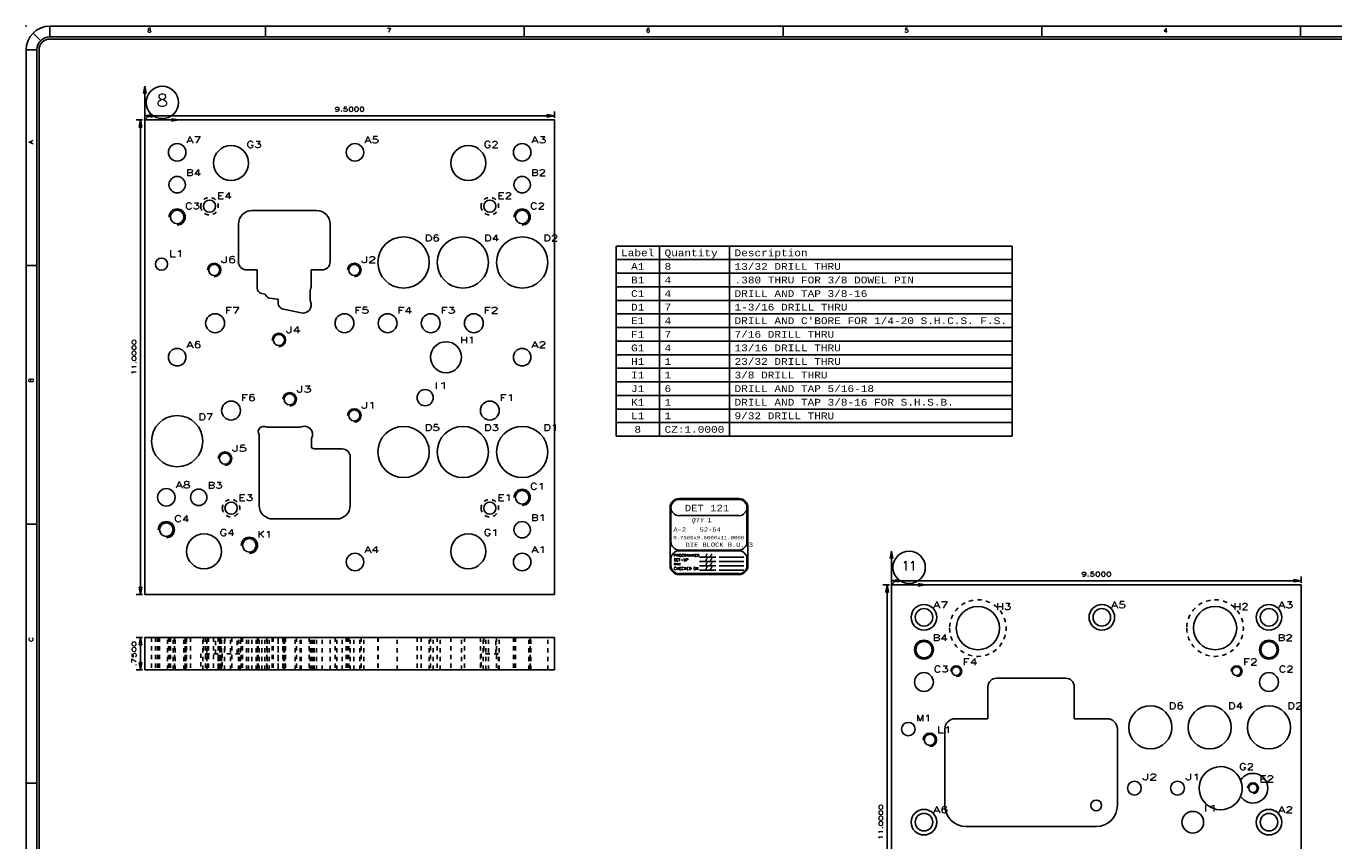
# Model space of a CAD drawing. Header units: inches. Extents: x 3 to 289, y 4 to 291.
# Tile 233 of 256: x 15 to 45, y 150 to 168. Entities that reach past the tile are written whole.
import ezdxf
from ezdxf.enums import TextEntityAlignment as Align

# ---------------------------------------------------------------- set-up
doc = ezdxf.new("R2010")
doc.units = ezdxf.units.IN
doc.header["$LTSCALE"] = 0.5
doc.header["$MEASUREMENT"] = 0
doc.linetypes.add('HIDDEN', pattern=[0.225, 0.15, -0.075])
for name, color, linetype in [('DBU', 7, 'Continuous'), ('DIE', 7, 'Continuous'), ('MFB', 7, 'Continuous'), ('PLOTVIEW1', 7, 'Continuous')]:
    doc.layers.add(name, color=color, linetype=linetype)
doc.styles.add('VERO0-Simplex', font='simplex_.ttf')
doc.styles.add('VERO2-Courier New', font='cour.ttf')
doc.styles.add('VERO3-RomanS', font='romans__.ttf')
doc.styles.add('VERO5-RomanD', font='romand__.ttf')
doc.styles.add('VERO8-Courier New', font='couri.ttf')
doc.styles.add('VERO9-Courier New', font='cour.ttf')

# ---------------------------------------------------------------- blocks, each defined once
blk = doc.blocks.new('ArrowheadClosed')
at = {"color": 0}
for p, q in [((0, 0), (-1, 0.18)), ((-1, 0.18), (-1, -0.18)), ((-1, -0.18), (0, 0))]:
    blk.add_line(p, q, dxfattribs=at)
blk = doc.blocks.new('ArrowheadOpen')
at = {"color": 0}
for q in [(-1, 0.18), (-1, -0.18), (-1, 0)]:
    blk.add_line((0, 0), q, dxfattribs=at)

msp = doc.modelspace()

# ---------------------------------------------------------------- linework, layer by layer
at = {"layer": 'DBU', "color": 95, "linetype": 'Continuous'}
msp.add_line((17.376, 166.314), (17.376, 167.101), dxfattribs=at)
at = {"layer": 'DBU', "color": 56, "linetype": 'Continuous'}
for p, q in [((17.376, 166.314), (17.518, 166.456)), ((28.302, 158.982), (28.302, 163.392)), ((28.302, 163.392), (37.485, 163.392)), ((29.309, 158.982), (29.309, 163.392)), ((30.931, 158.982), (30.931, 163.392)), ((37.485, 158.982), (37.485, 163.392)), ((37.485, 163.392), (37.485, 158.982)), ((28.302, 163.077), (37.485, 163.077)), ((28.302, 162.762), (37.485, 162.762)), ((28.302, 162.447), (37.485, 162.447)), ((28.302, 162.132), (37.485, 162.132)), ((28.302, 161.817), (37.485, 161.817)), ((28.302, 161.502), (37.485, 161.502)), ((28.302, 161.187), (37.485, 161.187)), ((28.302, 160.872), (37.485, 160.872)), ((28.302, 160.557), (37.485, 160.557)), ((28.302, 160.242), (37.485, 160.242)), ((28.302, 159.927), (37.485, 159.927)), ((28.302, 159.612), (37.485, 159.612)), ((28.302, 159.297), (37.485, 159.297)), ((28.302, 158.982), (37.485, 158.982)), ((34.692, 155.532), (34.834, 155.674))]:
    msp.add_line(p, q, dxfattribs=at)
at = {"layer": 'DBU', "color": 230, "linetype": 'Continuous'}
msp.add_line((17.376, 166.314), (18.163, 166.314), dxfattribs=at)
at = {"layer": 'DBU', "color": 56, "linetype": 'Continuous'}
for centre in [(17.783, 166.721), (35.099, 155.94)]:
    msp.add_circle(centre, 0.375, dxfattribs=at)
at = {"layer": 'DBU', "color": 142, "linetype": 'Continuous'}
msp.add_point((17.376, 166.314), dxfattribs=at)
at = {"layer": 'DIE', "color": 56, "linetype": 'Continuous'}
for p, q in [((17.376, 166.364), (17.376, 166.514)), ((26.876, 166.364), (26.876, 166.514)), ((17.326, 166.314), (17.176, 166.314)), ((17.276, 155.314), (17.276, 166.314)), ((17.376, 166.414), (26.876, 166.414)), ((34.692, 155.582), (34.692, 155.732)), ((34.692, 155.632), (44.192, 155.632)), ((44.192, 155.582), (44.192, 155.732)), ((17.326, 155.314), (17.176, 155.314)), ((34.642, 155.532), (34.492, 155.532)), ((34.592, 144.532), (34.592, 155.532)), ((17.326, 154.314), (17.176, 154.314)), ((17.276, 153.564), (17.276, 154.314)), ((17.326, 153.564), (17.176, 153.564))]:
    msp.add_line(p, q, dxfattribs=at)
at = {"layer": 'DIE', "color": 9, "linetype": 'Continuous'}
for p, q in [((17.376, 155.314), (17.376, 166.314)), ((17.376, 166.314), (26.876, 166.314)), ((26.876, 166.314), (26.876, 155.314)), ((21.36, 164.212), (19.86, 164.212)), ((19.547, 163.9), (19.547, 163.025)), ((21.672, 163.025), (21.672, 163.9)), ((19.735, 162.837), (19.985, 162.837)), ((19.985, 162.837), (19.985, 162.415)), ((21.235, 162.497), (21.235, 162.837)), ((21.235, 162.837), (21.485, 162.837)), ((20.088, 162.292), (20.161, 162.279)), ((20.161, 162.279), (20.211, 162.214)), ((21.21, 162.363), (21.21, 162.139)), ((20.26, 162.185), (20.46, 162.157)), ((20.588, 161.928), (21.004, 161.841)), ((20.202, 159.189), (20.982, 159.189)), ((20.028, 157.376), (20.028, 159.015)), ((21.238, 158.933), (21.238, 158.751)), ((21.301, 158.689), (21.951, 158.689)), ((22.138, 158.501), (22.138, 157.376)), ((21.826, 157.064), (20.341, 157.064)), ((26.876, 155.314), (17.376, 155.314)), ((34.692, 144.532), (34.692, 155.532)), ((34.692, 155.532), (44.192, 155.532)), ((44.192, 155.532), (44.192, 144.532)), ((26.876, 154.314), (17.376, 154.314)), ((17.376, 154.314), (17.376, 153.564)), ((26.876, 154.314), (26.876, 153.564)), ((17.376, 153.564), (26.876, 153.564)), ((36.924, 153.171), (36.924, 152.431)), ((38.728, 153.371), (37.124, 153.371)), ((38.928, 152.431), (38.928, 153.171)), ((36.166, 152.431), (36.924, 152.431)), ((38.928, 152.431), (39.686, 152.431)), ((35.926, 150.421), (35.926, 152.191)), ((39.926, 152.191), (39.926, 150.421)), ((39.436, 149.931), (36.416, 149.931))]:
    msp.add_line(p, q, dxfattribs=at)
at = {"layer": 'DIE', "color": 95, "linetype": 'Continuous'}
msp.add_line((34.692, 155.532), (34.692, 156.32), dxfattribs=at)
at = {"layer": 'DIE', "color": 230, "linetype": 'Continuous'}
msp.add_line((34.692, 155.532), (35.479, 155.532), dxfattribs=at)
at = {"layer": 'DIE', "color": 254, "linetype": 'HIDDEN'}
for p, q in [((17.532, 154.314), (17.532, 153.564)), ((17.622, 154.314), (17.622, 153.564)), ((17.673, 154.314), (17.673, 153.564)), ((17.688, 154.314), (17.688, 153.564)), ((17.719, 154.314), (17.719, 153.564)), ((17.903, 153.564), (17.903, 154.314)), ((17.923, 154.314), (17.923, 153.564)), ((17.936, 154.314), (17.936, 153.564)), ((17.938, 154.314), (17.938, 153.564)), ((17.969, 154.314), (17.969, 153.564)), ((18.032, 153.564), (18.032, 154.314)), ((18.063, 154.314), (18.063, 153.564)), ((18.079, 153.564), (18.079, 154.314)), ((18.282, 153.564), (18.282, 154.314)), ((18.313, 154.314), (18.313, 153.564)), ((18.316, 153.564), (18.316, 154.314)), ((18.329, 153.564), (18.329, 154.314)), ((18.344, 154.314), (18.344, 153.564)), ((18.436, 154.314), (18.436, 153.564)), ((18.719, 153.564), (18.719, 154.314)), ((18.735, 154.314), (18.735, 153.939)), ((18.787, 154.314), (18.787, 153.564)), ((18.816, 153.564), (18.816, 154.314)), ((18.829, 154.314), (18.829, 153.564)), ((18.856, 154.314), (18.856, 153.564)), ((18.969, 154.314), (18.969, 153.564)), ((19.016, 153.939), (19.016, 154.314)), ((19.079, 154.314), (19.079, 153.564)), ((19.106, 154.314), (19.106, 153.564)), ((19.113, 153.564), (19.113, 154.314)), ((19.141, 154.314), (19.141, 153.564)), ((19.157, 153.564), (19.157, 154.314)), ((19.224, 153.564), (19.224, 154.314)), ((19.235, 154.314), (19.235, 153.939)), ((19.363, 153.564), (19.363, 154.314)), ((19.391, 154.314), (19.391, 153.564)), ((19.516, 153.939), (19.516, 154.314)), ((19.547, 153.564), (19.547, 154.314)), ((19.594, 153.564), (19.594, 154.314)), ((19.613, 154.314), (19.613, 153.564)), ((19.644, 154.314), (19.644, 153.564)), ((19.735, 153.564), (19.735, 154.314)), ((19.782, 153.564), (19.782, 154.314)), ((19.86, 153.564), (19.86, 154.314)), ((19.957, 153.564), (19.957, 154.314)), ((19.985, 153.564), (19.985, 154.314)), ((19.985, 153.564), (19.985, 154.314)), ((19.988, 154.314), (19.988, 153.564)), ((20.006, 154.314), (20.006, 153.564)), ((20.028, 153.564), (20.028, 154.314)), ((20.088, 153.564), (20.088, 154.314)), ((20.161, 153.564), (20.161, 154.314)), ((20.202, 154.314), (20.202, 153.564)), ((20.211, 153.564), (20.211, 154.314)), ((20.26, 153.564), (20.26, 154.314)), ((20.329, 154.314), (20.329, 153.564)), ((20.341, 154.314), (20.341, 153.564)), ((20.356, 154.314), (20.356, 153.564)), ((20.465, 153.564), (20.465, 154.314)), ((20.466, 154.314), (20.466, 153.564)), ((20.47, 153.564), (20.47, 154.314)), ((20.471, 153.564), (20.471, 154.314)), ((20.472, 153.564), (20.472, 154.314)), ((20.579, 154.314), (20.579, 153.564)), ((20.588, 153.564), (20.588, 154.314)), ((20.606, 154.314), (20.606, 153.564)), ((20.613, 153.564), (20.613, 154.314)), ((20.641, 154.314), (20.641, 153.564)), ((20.863, 153.564), (20.863, 154.314)), ((20.891, 154.314), (20.891, 153.564)), ((20.982, 153.564), (20.982, 154.314)), ((21.004, 153.564), (21.004, 154.314)), ((21.19, 154.314), (21.19, 153.564)), ((21.214, 153.564), (21.214, 154.314)), ((21.22, 153.564), (21.22, 154.314)), ((21.235, 153.564), (21.235, 154.314)), ((21.238, 153.564), (21.238, 154.314)), ((21.263, 153.564), (21.263, 154.314)), ((21.301, 153.564), (21.301, 154.314)), ((21.36, 153.564), (21.36, 154.314)), ((21.485, 153.564), (21.485, 154.314)), ((21.672, 153.564), (21.672, 154.314)), ((21.787, 154.314), (21.787, 153.564)), ((21.826, 153.564), (21.826, 154.314)), ((21.951, 153.564), (21.951, 154.314)), ((22.048, 154.314), (22.048, 153.564)), ((22.079, 154.314), (22.079, 153.564)), ((22.106, 154.314), (22.106, 153.564)), ((22.138, 153.564), (22.138, 154.314)), ((22.224, 153.564), (22.224, 154.314)), ((22.363, 153.564), (22.363, 154.314)), ((22.391, 154.314), (22.391, 153.564)), ((22.454, 153.564), (22.454, 154.314)), ((22.782, 154.314), (22.782, 153.564)), ((22.787, 154.314), (22.787, 153.564)), ((23.224, 153.564), (23.224, 154.314)), ((23.688, 154.314), (23.688, 153.564)), ((23.787, 154.314), (23.787, 153.564)), ((23.969, 153.564), (23.969, 154.314)), ((24, 154.314), (24, 153.564)), ((24.063, 153.564), (24.063, 154.314)), ((24.157, 154.314), (24.157, 153.564)), ((24.224, 153.564), (24.224, 154.314)), ((24.469, 154.314), (24.469, 153.564)), ((24.719, 153.564), (24.719, 154.314)), ((24.787, 154.314), (24.787, 153.564)), ((25.157, 154.314), (25.157, 153.564)), ((25.224, 153.564), (25.224, 154.314)), ((25.235, 154.314), (25.235, 153.939)), ((25.282, 153.564), (25.282, 154.314)), ((25.344, 153.564), (25.344, 154.314)), ((25.516, 153.939), (25.516, 154.314)), ((25.532, 154.314), (25.532, 153.564)), ((25.594, 153.564), (25.594, 154.314)), ((25.923, 154.314), (25.923, 153.564)), ((25.936, 154.314), (25.936, 153.564)), ((25.938, 154.314), (25.938, 153.564)), ((25.969, 154.314), (25.969, 153.564)), ((26.282, 153.564), (26.282, 154.314)), ((26.313, 154.314), (26.313, 153.564)), ((26.316, 153.564), (26.316, 154.314)), ((26.329, 153.564), (26.329, 154.314)), ((26.719, 153.564), (26.719, 154.314)), ((18.673, 153.939), (18.673, 153.564)), ((19.079, 153.939), (18.673, 153.939)), ((19.079, 153.564), (19.079, 153.939)), ((19.173, 153.939), (19.173, 153.564)), ((19.579, 153.939), (19.173, 153.939)), ((19.579, 153.564), (19.579, 153.939)), ((25.173, 153.939), (25.173, 153.564)), ((25.579, 153.939), (25.173, 153.939)), ((25.579, 153.564), (25.579, 153.939))]:
    msp.add_line(p, q, dxfattribs=at)
at = {"layer": 'DIE', "color": 9, "linetype": 'Continuous'}
for centre, radius in [((18.126, 165.564), 0.203), ((22.251, 165.564), 0.203), ((26.126, 165.564), 0.203), ((18.126, 160.814), 0.203), ((26.126, 160.814), 0.203), ((17.876, 157.564), 0.203), ((22.251, 156.064), 0.203), ((26.126, 156.064), 0.203), ((36.692, 154.532), 0.501), ((42.192, 154.532), 0.501)]:
    msp.add_circle(centre, radius, dxfattribs=at)
at = {"layer": 'DIE', "color": 9, "linetype": 'Continuous', "extrusion": (0, 0, -1)}
for centre, radius in [((-19.376, 165.314), 0.406), ((-24.876, 165.314), 0.406), ((-18.126, 164.814), 0.19), ((-26.126, 164.814), 0.19), ((-18.876, 164.314), 0.141), ((-25.376, 164.314), 0.141), ((-18.126, 164.064), 0.156), ((-26.126, 164.064), 0.156), ((-23.376, 163.011), 0.594), ((-24.751, 163.011), 0.594), ((-26.126, 163.011), 0.594), ((-17.763, 162.972), 0.141), ((-18.985, 162.837), 0.129), ((-22.235, 162.837), 0.129), ((-19.006, 161.601), 0.219), ((-22.006, 161.601), 0.219), ((-23.006, 161.601), 0.219), ((-24.006, 161.601), 0.219), ((-25.006, 161.601), 0.219), ((-20.485, 161.212), 0.129), ((-24.36, 160.814), 0.359), ((-19.376, 159.576), 0.219), ((-20.735, 159.837), 0.129), ((-23.876, 159.876), 0.188), ((-25.376, 159.576), 0.219), ((-22.235, 159.462), 0.129), ((-18.126, 158.866), 0.594), ((-23.376, 158.616), 0.594), ((-24.751, 158.616), 0.594), ((-26.126, 158.616), 0.594), ((-19.235, 158.462), 0.129), ((-18.626, 157.564), 0.19), ((-26.126, 157.564), 0.156), ((-19.376, 157.314), 0.141), ((-25.376, 157.314), 0.141), ((-17.876, 156.814), 0.156), ((-26.126, 156.814), 0.19), ((-18.751, 156.314), 0.406), ((-19.801, 156.451), 0.156), ((-24.876, 156.314), 0.406), ((-35.442, 154.782), 0.297), ((-35.442, 154.782), 0.203), ((-39.567, 154.782), 0.297), ((-39.567, 154.782), 0.203), ((-43.442, 154.782), 0.297), ((-43.442, 154.782), 0.203), ((-35.442, 154.032), 0.219), ((-35.442, 154.032), 0.188), ((-43.442, 154.032), 0.219), ((-43.442, 154.032), 0.188), ((-35.442, 153.282), 0.219), ((-36.192, 153.532), 0.1), ((-42.692, 153.532), 0.1), ((-43.442, 153.282), 0.219), ((-40.692, 152.23), 0.5), ((-42.067, 152.23), 0.5), ((-43.442, 152.23), 0.5), ((-35.079, 152.191), 0.156), ((-35.579, 151.941), 0.129), ((-40.322, 150.82), 0.16), ((-41.322, 150.82), 0.16), ((-43.072, 150.82), 0.1), ((-35.442, 150.032), 0.297), ((-35.442, 150.032), 0.203), ((-41.676, 150.032), 0.251), ((-43.442, 150.032), 0.297), ((-43.442, 150.032), 0.203)]:
    msp.add_circle(centre, radius, dxfattribs=at)
at = {"layer": 'DIE', "color": 254, "linetype": 'HIDDEN', "extrusion": (0, 0, -1)}
for centre, radius in [((-18.876, 164.314), 0.203), ((-25.376, 164.314), 0.203), ((-19.376, 157.314), 0.203), ((-25.376, 157.314), 0.203), ((-36.692, 154.532), 0.656), ((-42.192, 154.532), 0.656)]:
    msp.add_circle(centre, radius, dxfattribs=at)
at = {"layer": 'DIE', "color": 2, "linetype": 'Continuous'}
for centre, radius in [((18.126, 164.064), 0.188), ((26.126, 164.064), 0.188), ((18.985, 162.837), 0.156), ((22.235, 162.837), 0.156), ((20.485, 161.212), 0.156), ((20.735, 159.837), 0.156), ((22.235, 159.462), 0.156), ((19.235, 158.462), 0.156), ((26.126, 157.564), 0.188), ((17.876, 156.814), 0.188), ((19.801, 156.451), 0.188), ((36.192, 153.532), 0.125), ((42.692, 153.532), 0.125), ((35.579, 151.941), 0.156), ((43.072, 150.82), 0.125)]:
    msp.add_arc(centre, radius, 270, 180, dxfattribs=at)
at = {"layer": 'DIE', "color": 9, "linetype": 'Continuous'}
for centre, radius, start, end in [((19.86, 163.9), 0.313, 90, 180), ((21.36, 163.9), 0.313, 0, 90), ((19.735, 163.025), 0.188, 180, 270), ((21.485, 163.025), 0.188, 270, 0), ((20.11, 162.415), 0.125, 180, 259.9742), ((21.273, 162.363), 0.0625, 159.1104, 180), ((20.922, 162.497), 0.313, 339.0818, 360), ((20.271, 162.259), 0.075, 217.5885, 262), ((20.408, 162.123), 0.0625, 347.942, 33.5211), ((20.619, 162.078), 0.153, 258.1613, 258.2208), ((21.043, 162.029), 0.192, 258.2208, 23.0696), ((21.273, 162.139), 0.0625, 180, 200.8896), ((20.131, 159.086), 0.125, 55.0848, 214.9152), ((21.301, 158.751), 0.0625, 180, 270), ((20.341, 157.376), 0.313, 180, 270), ((37.124, 153.171), 0.2, 90, 180), ((38.728, 153.171), 0.2, 0, 90), ((43.072, 150.82), 0.344, 213.3605, 146.6395), ((42.322, 150.82), 0.5, 337.7865, 22.2135)]:
    msp.add_arc(centre, radius, start, end, dxfattribs=at)
at = {"layer": 'DIE', "color": 9, "linetype": 'Continuous', "extrusion": (0, 0, -1)}
for centre, radius, start, end in [((-21.565, 162.251), 0.376, 20.8896, 20.9182), ((-20.619, 162.078), 0.153, 281.7792, 12.058), ((-21.565, 162.251), 0.376, 336.9304, 339.1104), ((-21.076, 159.026), 0.188, 60.0736, 209.9264), ((-21.951, 158.501), 0.188, 90, 180), ((-21.826, 157.376), 0.313, 180, 270), ((-36.166, 152.191), 0.24, 0, 90), ((-39.686, 152.191), 0.24, 90, 180), ((-42.322, 150.82), 0.5, 202.2135, 157.7865), ((-36.416, 150.421), 0.49, 270, 0), ((-39.436, 150.421), 0.49, 180, 270)]:
    msp.add_arc(centre, radius, start, end, dxfattribs=at)
at = {"layer": 'DIE', "color": 142, "linetype": 'Continuous'}
msp.add_point((34.692, 155.532), dxfattribs=at)
at = {"layer": 'MFB', "color": 4, "linetype": 'Continuous'}
msp.add_circle((39.436, 150.421), 0.125, dxfattribs=at)
at = {"layer": 'PLOTVIEW1', "color": 97, "linetype": 'Continuous'}
for p, q in [((14.963, 168.152), (14.786, 168.329)), ((61.175, 168.49), (15.175, 168.49)), ((15.175, 168.24), (15.175, 168.49)), ((20.175, 168.49), (20.175, 168.24)), ((26.175, 168.49), (26.175, 168.24)), ((32.175, 168.49), (32.175, 168.24)), ((38.175, 168.49), (38.175, 168.24)), ((44.175, 168.49), (44.175, 168.24)), ((61.175, 168.24), (15.175, 168.24)), ((61.175, 168.19), (15.175, 168.19)), ((14.625, 167.94), (14.625, 133.94)), ((14.875, 167.94), (14.625, 167.94)), ((14.875, 167.94), (14.875, 133.94)), ((14.925, 167.94), (14.925, 133.94)), ((14.875, 162.94), (14.625, 162.94)), ((14.875, 156.94), (14.625, 156.94)), ((14.875, 150.94), (14.625, 150.94))]:
    msp.add_line(p, q, dxfattribs=at)
at = {"layer": 'PLOTVIEW1', "color": 7, "linetype": 'Continuous'}
for p, q in [((31.151, 157.536), (29.764, 157.536)), ((31.151, 157.515), (29.764, 157.515)), ((29.555, 157.327), (29.555, 155.982)), ((29.576, 157.327), (29.576, 156.531)), ((29.764, 157.14), (31.151, 157.14)), ((31.339, 156.531), (31.339, 157.327)), ((31.36, 155.982), (31.36, 157.327)), ((29.764, 156.343), (31.151, 156.343)), ((31.151, 156.324), (29.764, 156.324)), ((30.235, 156.178), (30.617, 156.178)), ((30.692, 156.178), (31.263, 156.178)), ((29.576, 156.137), (29.576, 155.982)), ((30.235, 156.077), (30.617, 156.077)), ((30.235, 155.975), (30.617, 155.975)), ((30.235, 155.874), (30.617, 155.874)), ((30.692, 156.077), (31.263, 156.077)), ((30.692, 155.975), (31.263, 155.975)), ((30.692, 155.874), (31.263, 155.874)), ((31.339, 155.982), (31.339, 156.137)), ((29.764, 155.795), (31.151, 155.795)), ((29.764, 155.774), (31.151, 155.774))]:
    msp.add_line(p, q, dxfattribs=at)
at = {"layer": 'PLOTVIEW1', "color": 97, "linetype": 'Continuous'}
for radius in [0.55, 0.3, 0.25]:
    msp.add_arc((15.175, 167.94), radius, 90, 180, dxfattribs=at)
at = {"layer": 'PLOTVIEW1', "color": 7, "linetype": 'Continuous'}
for centre, radius, start, end in [((29.764, 157.327), 0.209, 90, 180), ((29.764, 157.327), 0.188, 90, 180), ((29.764, 157.327), 0.188, 90, 270), ((31.151, 157.327), 0.209, 0, 90), ((31.151, 157.327), 0.188, 0, 90), ((31.151, 157.327), 0.188, 270, 90), ((29.764, 156.531), 0.188, 180, 270), ((31.151, 156.531), 0.188, 270, 0), ((29.764, 156.137), 0.188, 90, 180), ((31.151, 156.137), 0.188, 0, 90), ((29.764, 155.982), 0.209, 180, 270), ((29.764, 155.982), 0.188, 180, 270), ((31.151, 155.982), 0.188, 270, 0), ((31.151, 155.982), 0.209, 270, 0)]:
    msp.add_arc(centre, radius, start, end, dxfattribs=at)
at = {"layer": 'PLOTVIEW1', "color": 97, "linetype": 'Continuous'}
msp.add_point((14.625, 168.49), dxfattribs=at)

# ---------------------------------------------------------------- block references
at = {"layer": 'DBU', "color": 95, "linetype": 'Continuous', "xscale": 0.170138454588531, "yscale": 0.170138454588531, "zscale": 0.170138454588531, "rotation": 90}
msp.add_blockref('ArrowheadOpen', (17.376, 167.101), dxfattribs=at)
at = {"layer": 'DBU', "color": 230, "linetype": 'Continuous', "xscale": 0.170138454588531, "yscale": 0.170138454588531, "zscale": 0.170138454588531}
msp.add_blockref('ArrowheadOpen', (18.163, 166.314), dxfattribs=at)
at = {"layer": 'DIE', "color": 56, "linetype": 'Continuous', "xscale": 0.170138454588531, "yscale": 0.170138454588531, "zscale": 0.170138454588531, "rotation": 90}
for p in [(17.276, 166.314), (34.592, 155.532), (17.276, 154.314)]:
    msp.add_blockref('ArrowheadClosed', p, dxfattribs=at)
at = {"layer": 'DIE', "color": 56, "linetype": 'Continuous', "extrusion": (0, 0, -1), "xscale": 0.170138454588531, "yscale": 0.170138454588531, "zscale": 0.170138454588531}
for p in [(-17.376, 166.414), (-34.692, 155.632)]:
    msp.add_blockref('ArrowheadClosed', p, dxfattribs=at)
at = {"layer": 'DIE', "color": 56, "linetype": 'Continuous', "xscale": 0.170138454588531, "yscale": 0.170138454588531, "zscale": 0.170138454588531}
for p in [(26.876, 166.414), (44.192, 155.632)]:
    msp.add_blockref('ArrowheadClosed', p, dxfattribs=at)
at = {"layer": 'DIE', "color": 95, "linetype": 'Continuous', "xscale": 0.170138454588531, "yscale": 0.170138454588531, "zscale": 0.170138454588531, "rotation": 90}
msp.add_blockref('ArrowheadOpen', (34.692, 156.32), dxfattribs=at)
at = {"layer": 'DIE', "color": 230, "linetype": 'Continuous', "xscale": 0.170138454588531, "yscale": 0.170138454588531, "zscale": 0.170138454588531}
msp.add_blockref('ArrowheadOpen', (35.479, 155.532), dxfattribs=at)
at = {"layer": 'DIE', "color": 56, "linetype": 'Continuous', "extrusion": (0, 0, -1), "xscale": 0.170138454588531, "yscale": 0.170138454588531, "zscale": 0.170138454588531, "rotation": 270}
for p in [(-17.276, 155.314), (-17.276, 153.564)]:
    msp.add_blockref('ArrowheadClosed', p, dxfattribs=at)

# ---------------------------------------------------------------- texts
at = {"layer": 'DBU', "color": 7, "linetype": 'Continuous'}
for s, height, style, width, p, p2 in [('8', 0.286, 'VERO0-Simplex', 1.00252, (17.648, 166.626), (17.917, 166.626)), ('A7', 0.15, 'VERO0-Simplex', 1.185358, (18.34, 165.778), (18.69, 165.778)), ('A5', 0.15, 'VERO0-Simplex', 1.185358, (22.465, 165.778), (22.815, 165.778)), ('A3', 0.15, 'VERO0-Simplex', 1.185358, (26.34, 165.778), (26.69, 165.778)), ('G3', 0.15, 'VERO0-Simplex', 1.214546, (19.734, 165.672), (20.084, 165.672)), ('G2', 0.15, 'VERO0-Simplex', 1.214546, (25.234, 165.672), (25.584, 165.672)), ('B4', 0.15, 'VERO0-Simplex', 1.10599, (18.331, 165.019), (18.681, 165.019)), ('B2', 0.15, 'VERO0-Simplex', 1.10599, (26.331, 165.019), (26.681, 165.019)), ('C3', 0.15, 'VERO0-Simplex', 1.10599, (18.307, 164.245), (18.657, 164.245)), ('E4', 0.15, 'VERO0-Simplex', 1.276999, (19.046, 164.484), (19.396, 164.484)), ('E2', 0.15, 'VERO0-Simplex', 1.276999, (25.546, 164.484), (25.896, 164.484)), ('C2', 0.15, 'VERO0-Simplex', 1.10599, (26.307, 164.245), (26.657, 164.245)), ('D6', 0.15, 'VERO0-Simplex', 1.214546, (23.866, 163.502), (24.216, 163.502)), ('D4', 0.15, 'VERO0-Simplex', 1.214546, (25.241, 163.502), (25.591, 163.502)), ('D2', 0.15, 'VERO0-Simplex', 1.214546, (26.616, 163.502), (26.966, 163.502)), ('L1', 0.15, 'VERO0-Simplex', 1.557602, (17.933, 163.142), (18.283, 163.142)), ('J6', 0.15, 'VERO0-Simplex', 1.383996, (19.146, 162.999), (19.496, 162.999)), ('J2', 0.15, 'VERO0-Simplex', 1.383996, (22.396, 162.999), (22.746, 162.999)), ('8', 0.157, 'VERO9-Courier New', 0.931388, (29.427, 162.84), (29.581, 162.84)), ('13/32 DRILL THRU', 0.15748, 'VERO9-Courier New', 0.931388, (31.05, 162.84), (33.515, 162.84)), ('4', 0.157, 'VERO9-Courier New', 0.931388, (29.427, 162.525), (29.581, 162.525)), ('.380 THRU FOR 3/8 DOWEL PIN', 0.15748, 'VERO9-Courier New', 0.931388, (31.05, 162.525), (35.21, 162.525)), ('4', 0.157, 'VERO9-Courier New', 0.931388, (29.427, 162.21), (29.581, 162.21)), ('DRILL AND TAP 3/8-16', 0.15748, 'VERO9-Courier New', 0.931388, (31.05, 162.21), (34.131, 162.21)), ('F7', 0.15, 'VERO0-Simplex', 1.310939, (19.231, 161.827), (19.581, 161.827)), ('F5', 0.15, 'VERO0-Simplex', 1.310939, (22.231, 161.827), (22.581, 161.827)), ('F4', 0.15, 'VERO0-Simplex', 1.310939, (23.231, 161.827), (23.581, 161.827)), ('F3', 0.15, 'VERO0-Simplex', 1.310939, (24.231, 161.827), (24.581, 161.827)), ('F2', 0.15, 'VERO0-Simplex', 1.310939, (25.231, 161.827), (25.581, 161.827)), ('7', 0.157, 'VERO9-Courier New', 0.931388, (29.427, 161.896), (29.581, 161.896)), ('1-3/16 DRILL THRU', 0.15748, 'VERO9-Courier New', 0.931388, (31.05, 161.896), (33.669, 161.896)), ('4', 0.157, 'VERO9-Courier New', 0.931388, (29.427, 161.581), (29.581, 161.581)), ("DRILL AND C'BORE FOR 1/4-20 S.H.C.S. F.S.", 0.15748, 'VERO9-Courier New', 0.931388, (31.05, 161.581), (37.367, 161.581)), ('J4', 0.15, 'VERO0-Simplex', 1.383996, (20.646, 161.374), (20.996, 161.374)), ('7', 0.157, 'VERO9-Courier New', 0.931388, (29.427, 161.266), (29.581, 161.266)), ('7/16 DRILL THRU', 0.15748, 'VERO9-Courier New', 0.931388, (31.05, 161.266), (33.361, 161.266)), ('A6', 0.15, 'VERO0-Simplex', 1.185358, (18.34, 161.028), (18.69, 161.028)), ('H1', 0.15, 'VERO0-Simplex', 1.276999, (24.685, 161.139), (25.035, 161.139)), ('A2', 0.15, 'VERO0-Simplex', 1.185358, (26.34, 161.028), (26.69, 161.028)), ('4', 0.157, 'VERO9-Courier New', 0.931388, (29.427, 160.951), (29.581, 160.951)), ('13/16 DRILL THRU', 0.15748, 'VERO9-Courier New', 0.931388, (31.05, 160.951), (33.515, 160.951)), ('1', 0.157, 'VERO9-Courier New', 0.931388, (29.427, 160.636), (29.581, 160.636)), ('23/32 DRILL THRU', 0.15748, 'VERO9-Courier New', 0.931388, (31.05, 160.636), (33.515, 160.636)), ('1', 0.157, 'VERO9-Courier New', 0.931388, (29.427, 160.321), (29.581, 160.321)), ('3/8 DRILL THRU', 0.15748, 'VERO9-Courier New', 0.931388, (31.05, 160.321), (33.207, 160.321)), ('J3', 0.15, 'VERO0-Simplex', 1.383996, (20.896, 159.999), (21.246, 159.999)), ('I1', 0.15, 'VERO0-Simplex', 2.081673, (24.079, 160.08), (24.429, 160.08)), ('6', 0.157, 'VERO9-Courier New', 0.931388, (29.427, 160.006), (29.581, 160.006)), ('DRILL AND TAP 5/16-18', 0.15748, 'VERO9-Courier New', 0.931388, (31.05, 160.006), (34.285, 160.006)), ('F6', 0.15, 'VERO0-Simplex', 1.310939, (19.601, 159.802), (19.951, 159.802)), ('F1', 0.15, 'VERO0-Simplex', 1.465676, (25.601, 159.802), (25.951, 159.802)), ('1', 0.157, 'VERO9-Courier New', 0.931388, (29.427, 159.691), (29.581, 159.691)), ('DRILL AND TAP 3/8-16 FOR S.H.S.B.', 0.15748, 'VERO9-Courier New', 0.931388, (31.05, 159.691), (36.134, 159.691)), ('D7', 0.15, 'VERO0-Simplex', 1.214546, (18.616, 159.357), (18.966, 159.357)), ('J1', 0.15, 'VERO0-Simplex', 1.557602, (22.396, 159.624), (22.746, 159.624)), ('1', 0.157, 'VERO9-Courier New', 0.931388, (29.427, 159.376), (29.581, 159.376)), ('9/32 DRILL THRU', 0.15748, 'VERO9-Courier New', 0.931388, (31.05, 159.376), (33.361, 159.376)), ('D5', 0.15, 'VERO0-Simplex', 1.214546, (23.866, 159.107), (24.216, 159.107)), ('D3', 0.15, 'VERO0-Simplex', 1.214546, (25.241, 159.107), (25.591, 159.107)), ('D1', 0.15, 'VERO0-Simplex', 1.346222, (26.616, 159.107), (26.966, 159.107)), ('J5', 0.15, 'VERO0-Simplex', 1.383996, (19.396, 158.624), (19.746, 158.624)), ('A8', 0.15, 'VERO0-Simplex', 1.185358, (18.09, 157.778), (18.44, 157.778)), ('B3', 0.15, 'VERO0-Simplex', 1.10599, (18.831, 157.769), (19.181, 157.769)), ('C1', 0.15, 'VERO0-Simplex', 1.214131, (26.307, 157.745), (26.657, 157.745)), ('E3', 0.15, 'VERO0-Simplex', 1.276999, (19.546, 157.484), (19.896, 157.484)), ('E1', 0.15, 'VERO0-Simplex', 1.42338, (25.546, 157.484), (25.896, 157.484)), ('C4', 0.15, 'VERO0-Simplex', 1.10599, (18.057, 156.995), (18.407, 156.995)), ('B1', 0.15, 'VERO0-Simplex', 1.214131, (26.331, 157.019), (26.681, 157.019)), ('G4', 0.15, 'VERO0-Simplex', 1.214546, (19.109, 156.672), (19.459, 156.672)), ('K1', 0.15, 'VERO0-Simplex', 1.310455, (19.982, 156.632), (20.332, 156.632)), ('G1', 0.15, 'VERO0-Simplex', 1.346222, (25.234, 156.672), (25.584, 156.672)), ('A4', 0.15, 'VERO0-Simplex', 1.185358, (22.465, 156.278), (22.815, 156.278)), ('A1', 0.15, 'VERO0-Simplex', 1.310455, (26.34, 156.278), (26.69, 156.278)), ('11', 0.22, 'VERO0-Simplex', 1.001316, (34.934, 155.867), (35.264, 155.867)), ('A7', 0.15, 'VERO0-Simplex', 1.185358, (35.656, 154.997), (36.006, 154.997)), ('H3', 0.15, 'VERO0-Simplex', 1.157918, (37.117, 154.957), (37.467, 154.957)), ('A5', 0.15, 'VERO0-Simplex', 1.185358, (39.781, 154.997), (40.131, 154.997)), ('H2', 0.15, 'VERO0-Simplex', 1.157918, (42.617, 154.957), (42.967, 154.957)), ('A3', 0.15, 'VERO0-Simplex', 1.185358, (43.656, 154.997), (44.006, 154.997)), ('B4', 0.15, 'VERO0-Simplex', 1.10599, (35.645, 154.236), (35.995, 154.236)), ('B2', 0.15, 'VERO0-Simplex', 1.10599, (43.645, 154.236), (43.995, 154.236)), ('F4', 0.15, 'VERO0-Simplex', 1.310939, (36.334, 153.674), (36.684, 153.674)), ('F2', 0.15, 'VERO0-Simplex', 1.310939, (42.834, 153.674), (43.184, 153.674)), ('C3', 0.15, 'VERO0-Simplex', 1.10599, (35.667, 153.508), (36.017, 153.508)), ('C2', 0.15, 'VERO0-Simplex', 1.10599, (43.667, 153.508), (44.017, 153.508)), ('M1', 0.15, 'VERO0-Simplex', 1.244772, (35.26, 152.372), (35.61, 152.372)), ('D6', 0.15, 'VERO0-Simplex', 1.214546, (41.117, 152.655), (41.467, 152.655)), ('D4', 0.15, 'VERO0-Simplex', 1.214546, (42.492, 152.655), (42.842, 152.655)), ('D2', 0.15, 'VERO0-Simplex', 1.214546, (43.867, 152.655), (44.217, 152.655)), ('L1', 0.15, 'VERO0-Simplex', 1.557602, (35.741, 152.102), (36.091, 152.102)), ('G2', 0.15, 'VERO0-Simplex', 1.214546, (42.746, 151.244), (43.096, 151.244)), ('J2', 0.15, 'VERO0-Simplex', 1.383996, (40.506, 151.004), (40.856, 151.004)), ('J1', 0.15, 'VERO0-Simplex', 1.557602, (41.506, 151.004), (41.856, 151.004)), ('E2', 0.15, 'VERO0-Simplex', 1.276999, (43.214, 150.962), (43.564, 150.962)), ('A6', 0.15, 'VERO0-Simplex', 1.185358, (35.656, 150.247), (36.006, 150.247)), ('I1', 0.15, 'VERO0-Simplex', 2.081673, (41.924, 150.28), (42.274, 150.28)), ('A2', 0.15, 'VERO0-Simplex', 1.185358, (43.656, 150.247), (44.006, 150.247))]:
    msp.add_text(s, height=height, dxfattribs=dict(at, style=style, width=width)).set_placement(p, p2, align=Align.FIT)
at = {"layer": 'DBU', "color": 30, "linetype": 'Continuous', "style": 'VERO9-Courier New', "width": 0.931388}
for s, height, p, p2 in [('Label', 0.1575, (28.42, 163.155), (29.19, 163.155)), ('Quantity', 0.1575, (29.427, 163.155), (30.659, 163.155)), ('Description', 0.15748, (31.05, 163.155), (32.744, 163.155))]:
    msp.add_text(s, height=height, dxfattribs=at).set_placement(p, p2, align=Align.FIT)
at = {"layer": 'DBU', "color": 12, "linetype": 'Continuous', "style": 'VERO9-Courier New', "width": 0.931388}
for s, p, p2 in [('A1', (28.651, 162.84), (28.959, 162.84)), ('B1', (28.651, 162.525), (28.959, 162.525)), ('C1', (28.651, 162.21), (28.959, 162.21)), ('D1', (28.651, 161.896), (28.959, 161.896)), ('E1', (28.651, 161.581), (28.959, 161.581)), ('F1', (28.651, 161.266), (28.959, 161.266)), ('G1', (28.651, 160.951), (28.959, 160.951)), ('H1', (28.651, 160.636), (28.959, 160.636)), ('I1', (28.651, 160.321), (28.959, 160.321)), ('J1', (28.651, 160.006), (28.959, 160.006)), ('K1', (28.651, 159.691), (28.959, 159.691)), ('L1', (28.651, 159.376), (28.959, 159.376))]:
    msp.add_text(s, height=0.1575, dxfattribs=at).set_placement(p, p2, align=Align.FIT)
at = {"layer": 'DBU', "color": 96, "linetype": 'Continuous', "style": 'VERO9-Courier New', "width": 0.931388}
for s, height, p, p2 in [('8', 0.157, (28.728, 159.061), (28.882, 159.061)), ('CZ:1.0000', 0.1575, (29.427, 159.061), (30.813, 159.061))]:
    msp.add_text(s, height=height, dxfattribs=at).set_placement(p, p2, align=Align.FIT)
at = {"layer": 'DIE', "color": 230, "linetype": 'Continuous', "style": 'VERO0-Simplex', "width": 1.358929}
for p, p2 in [((21.776, 166.514), (22.476, 166.514)), ((39.092, 155.732), (39.792, 155.732))]:
    msp.add_text('9.5000', height=0.1, dxfattribs=at).set_placement(p, p2, align=Align.FIT)
at = {"layer": 'DIE', "color": 230, "linetype": 'Continuous', "style": 'VERO0-Simplex'}
for s, width, p, p2 in [('11.0000', 1.435519, (17.176, 160.404), (17.176, 161.224)), ('.7500', 1.376302, (17.176, 153.649), (17.176, 154.229)), ('11.0000', 1.435519, (34.492, 149.622), (34.492, 150.442))]:
    msp.add_text(s, height=0.1, rotation=90, dxfattribs=dict(at, width=width)).set_placement(p, p2, align=Align.FIT)
at = {"layer": 'PLOTVIEW1', "color": 56, "linetype": 'Continuous', "style": 'VERO5-RomanD', "width": 0.999731}
for s, p, p2 in [('8', (17.436, 168.342), (17.53, 168.342)), ('7', (22.991, 168.342), (23.085, 168.342)), ('6', (29, 168.342), (29.094, 168.342)), ('5', (34.991, 168.342), (35.085, 168.342)), ('4', (41, 168.342), (41.094, 168.342))]:
    msp.add_text(s, height=0.1, dxfattribs=at).set_placement(p, p2, align=Align.FIT)
at = {"layer": 'PLOTVIEW1', "color": 56, "linetype": 'Continuous', "style": 'VERO5-RomanD'}
for s, width, p, p2 in [('A', 0.999731, (14.789, 165.756), (14.789, 165.85)), ('B', 0.999731, (14.789, 160.23), (14.789, 160.324)), ('C', 0.998855, (14.789, 154.218), (14.789, 154.317))]:
    msp.add_text(s, height=0.1, rotation=90, dxfattribs=dict(at, width=width)).set_placement(p, p2, align=Align.FIT)
at = {"layer": 'PLOTVIEW1', "color": 7, "linetype": 'Continuous'}
for s, height, style, width, p, p2 in [('DET 121', 0.15, 'VERO2-Courier New', 0.931388, (29.898, 157.241), (30.925, 157.241)), ('QTY.', 0.1, 'VERO8-Courier New', 0.931388, (30.052, 156.981), (30.443, 156.981)), ('1', 0.1, 'VERO2-Courier New', 0.931388, (30.419, 156.986), (30.517, 156.986)), ('A-2', 0.1, 'VERO2-Courier New', 0.931388, (29.633, 156.768), (29.926, 156.768)), ('52-54', 0.1, 'VERO2-Courier New', 0.931388, (30.242, 156.768), (30.731, 156.768)), ('0.7500x9.5000x11.0000', 0.08, 'VERO2-Courier New', 0.931388, (29.629, 156.591), (31.273, 156.591)), ('DIE BLOCK B.U. 3', 0.1, 'VERO2-Courier New', 0.931388, (29.914, 156.417), (31.479, 156.417)), ('PROGRAMMED', 0.0575, 'VERO3-RomanS', 1.000726, (29.643, 156.189), (30.23, 156.189)), ('/ /', 0.0563, 'VERO3-RomanS', 0.999632, (30.353, 156.187), (30.529, 156.187)), ('SET-UP', 0.0565, 'VERO3-RomanS', 1.000387, (29.641, 156.088), (29.978, 156.088)), ('CHECKED OK', 0.0548, 'VERO3-RomanS', 1.000182, (29.641, 155.887), (30.218, 155.887)), ('RAN', 0.0516, 'VERO3-RomanS', 1.00058, (29.644, 155.989), (29.795, 155.989)), ('/ /', 0.0563, 'VERO3-RomanS', 0.999632, (30.353, 156.086), (30.529, 156.086)), ('/ /', 0.0563, 'VERO3-RomanS', 0.999632, (30.353, 155.985), (30.529, 155.985)), ('/ /', 0.0563, 'VERO3-RomanS', 0.999632, (30.353, 155.884), (30.529, 155.884))]:
    msp.add_text(s, height=height, dxfattribs=dict(at, style=style, width=width)).set_placement(p, p2, align=Align.FIT)

doc.saveas('drawing.dxf')
